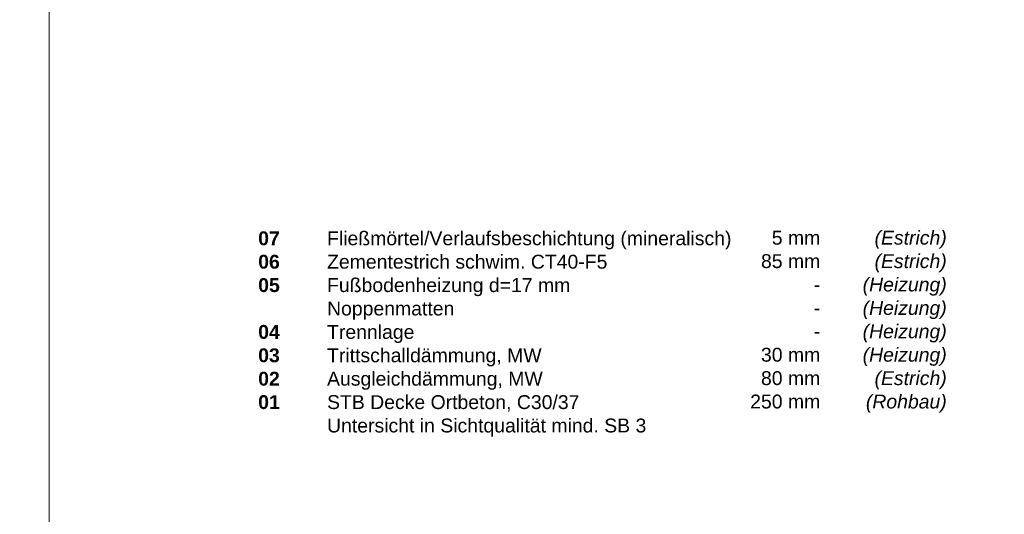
# Model space of a CAD drawing. Header units: metres. Extents: x 0.9 to 30.1, y -10.7 to 8.6.
# Tile 183 of 256: x 7.9 to 9.7, y 4.8 to 5.7. Entities that reach past the tile are written whole.
import ezdxf

# ---------------------------------------------------------------- set-up
doc = ezdxf.new("R2010")
doc.units = ezdxf.units.M
doc.layers.add('Keine', color=7, linetype='Continuous', lineweight=9)
doc.styles.add('Arial', font='arial.ttf')
doc.styles.add('Arial (bold)', font='arialbd.ttf')
doc.styles.add('Arial (italic)', font='ariali.ttf')

msp = doc.modelspace()

# ---------------------------------------------------------------- linework, layer by layer
at = {"layer": 'Keine', "color": 255, "flags": 128}
for points in [[(6, 6.6), (8, 6.6), (8, 4.2), (6, 4.2)], [(8, 6.6), (10, 6.6), (10, 4.2), (8, 4.2)]]:
    msp.add_lwpolyline(points, close=True, dxfattribs=at)

# ---------------------------------------------------------------- texts
at = {"layer": 'Keine', "color": 7, "insert": (8.3794, 5.30632), "char_height": 0.0252181, "attachment_point": 1, "line_spacing_factor": 1.011258, "style": 'Arial (bold)'}
msp.add_mtext('\\pxt4.957;07^I{\\fArial|b0|i0|c0|p0;Fließmörtel/Verlaufsbeschichtung (mineralisch)\\P}06 ^I{\\fArial|b0|i0|c0|p0;Zementestrich schwim. }{\\fArial|b0|i0|c0|p0;CT40-F5}{\\fArial|b0|i0|c0|p0;\\P}05{\\fArial|b0|i0|c0|p0; ^IFußbodenheizung d=17 mm \\P     ^INoppenmatten}{\\fArial|b0|i0|c0|p0;\\C1;\\P}04{\\fArial|b0|i0|c0|p0; ^ITrennlage\\P}03{\\fArial|b0|i0|c0|p0; ^ITrittschalldämmung, MW\\P}02{\\fArial|b0|i0|c0|p0; ^IAusgleichdämmung, MW}{\\fArial|b0|i0|c0|p0;\\P}01{\\fArial|b0|i0|c0|p0; ^ISTB Decke Ortbeton, C30/37\\P ^IUntersicht in Sichtqualität mind. SB 3}', dxfattribs=at)
at = {"layer": 'Keine', "color": 7, "transparency": 33554687, "char_height": 0.025218, "attachment_point": 3, "line_spacing_factor": 1.011258}
for s, insert, width, style in [('(Estrich)\\P(Estrich)\\P(Heizung)\\P(Heizung)\\P(Heizung)\\P(Heizung)\\P(Estrich)\\P(Rohbau)', (9.6294, 5.30738), 0.175, 'Arial (italic)'), ('  5 mm\\P85 mm\\P-  \\P-\\P-\\P  30 mm\\P  80 mm\\P250 mm', (9.39978, 5.30738), 0.1510902, 'Arial')]:
    msp.add_mtext(s, dxfattribs=dict(at, insert=insert, width=width, style=style))

doc.saveas('drawing.dxf')
